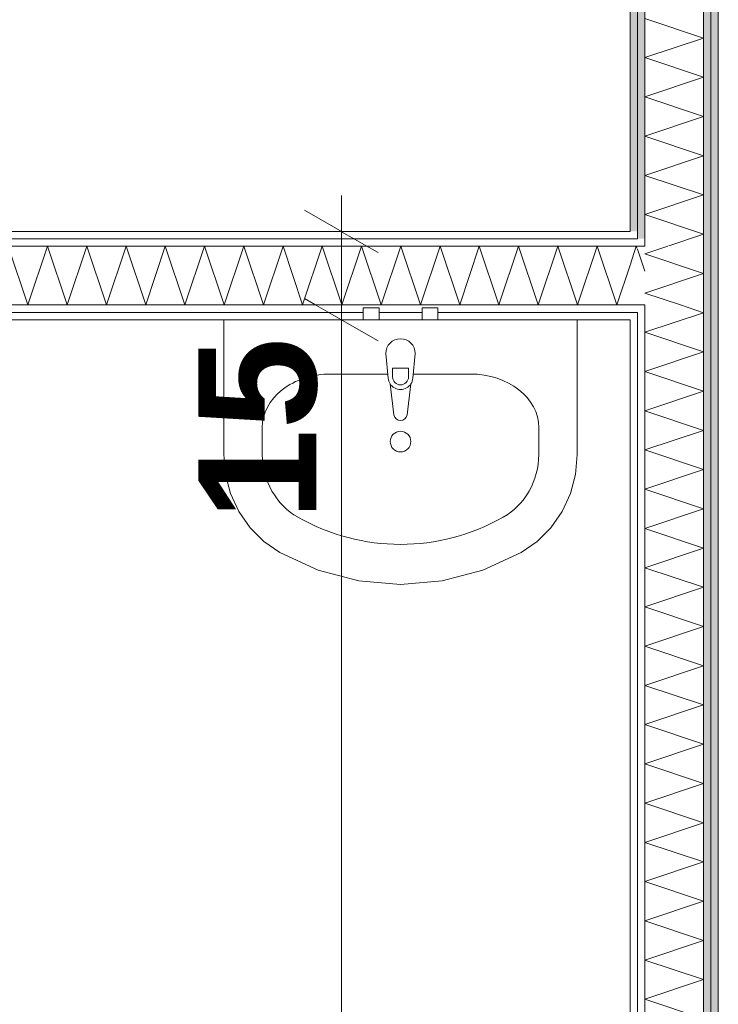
# Model space of a CAD drawing. Extents: x -7314 to 11761, y 144 to 9383.
# Tile 160 of 193: x 6441 to 6559, y 7160 to 7327. Entities that reach past the tile are written whole.
import ezdxf
from ezdxf.xclip import XClip

# ---------------------------------------------------------------- set-up
doc = ezdxf.new("R2010")
doc.units = 0
doc.header["$MEASUREMENT"] = 0
doc.header["$XCLIPFRAME"] = 0
doc.linetypes.add('Wipeout_Contour', pattern=[20000, 0, -20000])
for name, color, linetype in [('FORMA - Arch 01 - 220-A Ściany', 7, 'Continuous'), ('FORMA - Arch 01 - 540-I Ogrzewanie', 7, 'Continuous'), ('FORMA - Arch 02 - Strefy', 7, 'Continuous'), ('FORMA - Arch 04 - Wymiary ogólne', 7, 'Continuous')]:
    doc.layers.add(name, color=color, linetype=linetype)
doc.styles.add('STYL_AUTOMATYCZNY_9', font='arial.ttf')
pattern_1 = [(0, (4185.3, -5972.398), (0, 7.5), [0, -7.5])]

# ---------------------------------------------------------------- blocks, each defined once
blk = doc.blocks.new('*X219')
at = {"layer": 'FORMA - Arch 01 - 220-A Ściany', "color": 7, "linetype": 'Continuous', "lineweight": 5, "ltscale": 0.025}
for p, q in [((6556.73, 7324.27), (6546.73, 7327.6)), ((6546.73, 7320.94), (6556.73, 7324.27)), ((6556.73, 7317.6), (6546.73, 7320.94)), ((6546.73, 7314.27), (6556.73, 7317.6)), ((6556.73, 7310.94), (6546.73, 7314.27)), ((6546.73, 7307.6), (6556.73, 7310.94)), ((6556.73, 7304.27), (6546.73, 7307.6)), ((6546.73, 7300.94), (6556.73, 7304.27)), ((6556.73, 7297.6), (6546.73, 7300.94)), ((6546.73, 7294.27), (6556.73, 7297.6)), ((6556.73, 7290.94), (6546.73, 7294.27)), ((6550.65, 7288.91), (6556.73, 7290.94))]:
    blk.add_line(p, q, dxfattribs=at)
blk = doc.blocks.new('*X220')
at = {"layer": 'FORMA - Arch 01 - 220-A Ściany', "color": 7, "linetype": 'Continuous', "lineweight": 5, "ltscale": 0.025}
for p, q in [((6546.73, 7287.6), (6550.65, 7288.91)), ((6556.73, 7284.27), (6546.73, 7287.6)), ((6546.73, 7280.94), (6556.73, 7284.27)), ((6552.8, 7278.91), (6546.73, 7280.94))]:
    blk.add_line(p, q, dxfattribs=at)
blk = doc.blocks.new('*X221')
at = {"layer": 'FORMA - Arch 01 - 220-A Ściany', "color": 7, "linetype": 'Continuous', "lineweight": 5, "ltscale": 0.025}
for p, q in [((6556.73, 7277.6), (6552.8, 7278.91)), ((6546.73, 7274.27), (6556.73, 7277.6)), ((6556.73, 7270.94), (6546.73, 7274.27)), ((6546.73, 7267.6), (6556.73, 7270.94)), ((6556.73, 7264.27), (6546.73, 7267.6)), ((6546.73, 7260.94), (6556.73, 7264.27)), ((6556.73, 7257.6), (6546.73, 7260.94)), ((6546.73, 7254.27), (6556.73, 7257.6)), ((6556.73, 7250.94), (6546.73, 7254.27)), ((6546.73, 7247.6), (6556.73, 7250.94)), ((6556.73, 7244.27), (6546.73, 7247.6)), ((6546.73, 7240.94), (6556.73, 7244.27)), ((6556.73, 7237.6), (6546.73, 7240.94)), ((6546.73, 7234.27), (6556.73, 7237.6)), ((6556.73, 7230.94), (6546.73, 7234.27)), ((6546.73, 7227.6), (6556.73, 7230.94)), ((6556.73, 7224.27), (6546.73, 7227.6)), ((6546.73, 7220.94), (6556.73, 7224.27)), ((6556.73, 7217.6), (6546.73, 7220.94)), ((6546.73, 7214.27), (6556.73, 7217.6)), ((6556.73, 7210.94), (6546.73, 7214.27)), ((6546.73, 7207.6), (6556.73, 7210.94)), ((6556.73, 7204.27), (6546.73, 7207.6)), ((6546.73, 7200.94), (6556.73, 7204.27)), ((6556.73, 7197.6), (6546.73, 7200.94)), ((6546.73, 7194.27), (6556.73, 7197.6)), ((6556.73, 7190.94), (6546.73, 7194.27)), ((6546.73, 7187.6), (6556.73, 7190.94)), ((6556.73, 7184.27), (6546.73, 7187.6)), ((6546.73, 7180.94), (6556.73, 7184.27)), ((6556.73, 7177.6), (6546.73, 7180.94)), ((6546.73, 7174.27), (6556.73, 7177.6)), ((6556.73, 7170.94), (6546.73, 7174.27)), ((6546.73, 7167.6), (6556.73, 7170.94)), ((6556.73, 7164.27), (6546.73, 7167.6)), ((6546.73, 7160.94), (6556.73, 7164.27)), ((6556.73, 7157.6), (6546.73, 7160.94))]:
    blk.add_line(p, q, dxfattribs=at)
blk = doc.blocks.new('*X229')
at = {"layer": 'FORMA - Arch 01 - 220-A Ściany', "color": 7, "linetype": 'Continuous', "lineweight": 5, "ltscale": 0.025}
for p, q in [((6544.23, 7285.69), (6545.3, 7288.91)), ((6545.3, 7288.91), (6545.48, 7288.38))]:
    blk.add_line(p, q, dxfattribs=at)
blk = doc.blocks.new('*X230')
at = {"layer": 'FORMA - Arch 01 - 220-A Ściany', "color": 7, "linetype": 'Continuous', "lineweight": 5, "ltscale": 0.025}
blk.add_line((6545.48, 7288.38), (6546.73, 7284.63), dxfattribs=at)
blk = doc.blocks.new('*X239')
at = {"layer": 'FORMA - Arch 01 - 220-A Ściany', "color": 7, "linetype": 'Continuous', "lineweight": 5, "ltscale": 0.025}
for p, q in [((6349.57, 7281.72), (6351.97, 7288.91)), ((6351.97, 7288.91), (6355.3, 7278.91)), ((6355.3, 7278.91), (6358.63, 7288.91)), ((6358.63, 7288.91), (6361.97, 7278.91)), ((6361.97, 7278.91), (6365.3, 7288.91)), ((6365.3, 7288.91), (6368.63, 7278.91)), ((6368.63, 7278.91), (6371.97, 7288.91)), ((6371.97, 7288.91), (6375.3, 7278.91)), ((6375.3, 7278.91), (6378.63, 7288.91)), ((6378.63, 7288.91), (6381.97, 7278.91)), ((6381.97, 7278.91), (6385.3, 7288.91)), ((6385.3, 7288.91), (6388.63, 7278.91)), ((6388.63, 7278.91), (6391.97, 7288.91)), ((6391.97, 7288.91), (6395.3, 7278.91)), ((6395.3, 7278.91), (6398.63, 7288.91)), ((6398.63, 7288.91), (6401.97, 7278.91)), ((6401.97, 7278.91), (6405.3, 7288.91)), ((6405.3, 7288.91), (6408.63, 7278.91)), ((6408.63, 7278.91), (6411.97, 7288.91)), ((6411.97, 7288.91), (6415.3, 7278.91)), ((6415.3, 7278.91), (6418.63, 7288.91)), ((6418.63, 7288.91), (6421.97, 7278.91)), ((6421.97, 7278.91), (6425.3, 7288.91)), ((6425.3, 7288.91), (6428.63, 7278.91)), ((6428.63, 7278.91), (6431.97, 7288.91)), ((6431.97, 7288.91), (6435.3, 7278.91)), ((6435.3, 7278.91), (6438.63, 7288.91)), ((6438.63, 7288.91), (6441.97, 7278.91)), ((6441.97, 7278.91), (6445.3, 7288.91)), ((6445.3, 7288.91), (6448.63, 7278.91)), ((6448.63, 7278.91), (6451.97, 7288.91)), ((6451.97, 7288.91), (6455.3, 7278.91)), ((6455.3, 7278.91), (6458.63, 7288.91)), ((6458.63, 7288.91), (6461.97, 7278.91)), ((6461.97, 7278.91), (6465.3, 7288.91)), ((6465.3, 7288.91), (6468.63, 7278.91)), ((6468.63, 7278.91), (6471.97, 7288.91)), ((6471.97, 7288.91), (6475.3, 7278.91)), ((6475.3, 7278.91), (6478.63, 7288.91)), ((6478.63, 7288.91), (6481.97, 7278.91)), ((6481.97, 7278.91), (6485.3, 7288.91)), ((6485.3, 7288.91), (6488.63, 7278.91)), ((6488.63, 7278.91), (6491.97, 7288.91)), ((6491.97, 7288.91), (6495.3, 7278.91)), ((6495.3, 7278.91), (6498.63, 7288.91)), ((6498.63, 7288.91), (6501.97, 7278.91)), ((6501.97, 7278.91), (6505.3, 7288.91)), ((6505.3, 7288.91), (6508.63, 7278.91)), ((6508.63, 7278.91), (6511.97, 7288.91)), ((6511.97, 7288.91), (6515.3, 7278.91)), ((6515.3, 7278.91), (6518.63, 7288.91)), ((6518.63, 7288.91), (6521.97, 7278.91)), ((6521.97, 7278.91), (6525.3, 7288.91)), ((6525.3, 7288.91), (6528.63, 7278.91)), ((6528.63, 7278.91), (6531.97, 7288.91)), ((6531.97, 7288.91), (6535.3, 7278.91)), ((6535.3, 7278.91), (6538.63, 7288.91)), ((6538.63, 7288.91), (6541.97, 7278.91)), ((6541.97, 7278.91), (6544.23, 7285.69))]:
    blk.add_line(p, q, dxfattribs=at)
blk = doc.blocks.new('Rysunek_1_1', base_point=(4185.3, -5972.4))
at = {"color": 254, "linetype": 'Wipeout_Contour', "lineweight": 0, "ltscale": 41436.683612}
blk.add_wipeout([(6545.48, 7291.41), (6545.48, 8741.9), (6544.23, 8741.9), (6544.23, 7291.41)], dxfattribs=at).dxf.layer = 'FORMA - Arch 01 - 220-A Ściany'
at = {"color": 254, "linetype": 'Wipeout_Contour', "lineweight": 0, "ltscale": 39637.882068}
blk.add_wipeout([(6559.23, 6001.9), (6559.23, 8741.9), (6557.98, 8741.9), (6557.98, 6001.9)], dxfattribs=at).dxf.layer = 'FORMA - Arch 01 - 220-A Ściany'
at = {"color": 254, "linetype": 'Wipeout_Contour', "lineweight": 0, "ltscale": 38514.5897}
blk.add_wipeout([(6544.23, 7276.41), (6349.57, 7276.41), (6349.57, 7025.51), (6544.23, 7025.51)], dxfattribs=at).dxf.layer = 'FORMA - Arch 02 - Strefy'
at = {"layer": 'FORMA - Arch 01 - 220-A Ściany', "linetype": 'Continuous', "lineweight": 5}
h = blk.add_hatch(dxfattribs=at)
h.set_pattern_fill('Gips_0001', style=0, pattern_type=2)
h.set_pattern_definition(pattern_1)
h.paths.add_polyline_path([(6545.48, 7291.41), (6545.48, 8741.9), (6544.23, 8741.9), (6544.23, 7291.41)])
h = blk.add_hatch(dxfattribs=at)
h.set_pattern_fill('Gips_0001', style=0, pattern_type=2)
h.set_pattern_definition(pattern_1)
h.paths.add_polyline_path([(6559.23, 6001.9), (6559.23, 8741.9), (6557.98, 8741.9), (6557.98, 6001.9)])
at = {"layer": 'FORMA - Arch 01 - 220-A Ściany', "color": 7, "linetype": 'Continuous', "lineweight": 15, "ltscale": 0.025, "flags": 128}
blk.add_lwpolyline([(6559.23, 6001.9), (6559.23, 8741.9)], dxfattribs=at)
at = {"color": 254, "linetype": 'Wipeout_Contour', "lineweight": 0, "ltscale": 39149.00679}
blk.add_wipeout([(6545.48, 7276.41), (6545.48, 7277.66), (6544.23, 7277.66), (6544.23, 7276.41)], dxfattribs=at).dxf.layer = 'FORMA - Arch 01 - 220-A Ściany'
at = {"layer": 'FORMA - Arch 01 - 220-A Ściany', "linetype": 'Continuous', "lineweight": 5}
h = blk.add_hatch(dxfattribs=at)
h.set_pattern_fill('Gips_0001', style=0, pattern_type=2)
h.set_pattern_definition(pattern_1)
h.paths.add_polyline_path([(6545.48, 7276.41), (6545.48, 7277.66), (6544.23, 7277.66), (6544.23, 7276.41)])
at = {"color": 254, "linetype": 'Wipeout_Contour', "lineweight": 0, "ltscale": 39634.537604}
blk.add_wipeout([(6557.98, 6001.9), (6557.98, 8741.9), (6556.73, 8741.9), (6556.73, 6001.9)], dxfattribs=at).dxf.layer = 'FORMA - Arch 01 - 220-A Ściany'
at = {"color": 254, "linetype": 'Wipeout_Contour', "lineweight": 0, "ltscale": 39189.917745}
blk.add_wipeout([(6545.48, 7290.16), (6545.48, 7291.41), (6544.23, 7291.41), (6544.23, 7290.16)], dxfattribs=at).dxf.layer = 'FORMA - Arch 01 - 220-A Ściany'
at = {"layer": 'FORMA - Arch 01 - 220-A Ściany', "linetype": 'Continuous', "lineweight": 5}
h = blk.add_hatch(dxfattribs=at)
h.set_pattern_fill('Gips_0001', style=0, pattern_type=2)
h.set_pattern_definition(pattern_1)
h.paths.add_polyline_path([(6557.98, 6001.9), (6557.98, 8741.9), (6556.73, 8741.9), (6556.73, 6001.9)])
h = blk.add_hatch(dxfattribs=at)
h.set_pattern_fill('Gips_0001', style=0, pattern_type=2)
h.set_pattern_definition(pattern_1)
h.paths.add_polyline_path([(6545.48, 7290.16), (6545.48, 7291.41), (6544.23, 7291.41), (6544.23, 7290.16)])
at = {"layer": 'FORMA - Arch 01 - 220-A Ściany', "color": 7, "linetype": 'Continuous', "lineweight": 13, "ltscale": 0.025}
blk.add_line((6557.98, 6001.9), (6557.98, 8741.9), dxfattribs=at)
at = {"layer": 'FORMA - Arch 01 - 220-A Ściany', "color": 7, "linetype": 'Continuous', "lineweight": 15, "ltscale": 0.025, "flags": 128}
blk.add_lwpolyline([(6544.23, 8741.9), (6544.23, 7291.41)], dxfattribs=at)
at = {"color": 254, "linetype": 'Wipeout_Contour', "lineweight": 0, "ltscale": 39156.067959}
blk.add_wipeout([(6546.73, 7277.66), (6546.73, 7278.91), (6545.48, 7278.91), (6545.48, 7277.66)], dxfattribs=at).dxf.layer = 'FORMA - Arch 01 - 220-A Ściany'
at = {"color": 254, "linetype": 'Wipeout_Contour', "lineweight": 0, "ltscale": 38776.976338}
blk.add_wipeout([(6545.48, 7025.51), (6545.48, 7276.41), (6544.23, 7276.41), (6544.23, 7025.51)], dxfattribs=at).dxf.layer = 'FORMA - Arch 01 - 220-A Ściany'
at = {"layer": 'FORMA - Arch 01 - 220-A Ściany', "linetype": 'Continuous', "lineweight": 5}
h = blk.add_hatch(dxfattribs=at)
h.set_pattern_fill('Gips_0001', style=0, pattern_type=2)
h.set_pattern_definition(pattern_1)
h.paths.add_polyline_path([(6546.73, 7277.66), (6546.73, 7278.91), (6545.48, 7278.91), (6545.48, 7277.66)])
h = blk.add_hatch(dxfattribs=at)
h.set_pattern_fill('Gips_0001', style=0, pattern_type=2)
h.set_pattern_definition(pattern_1)
h.paths.add_polyline_path([(6545.48, 7025.51), (6545.48, 7276.41), (6544.23, 7276.41), (6544.23, 7025.51)])
at = {"layer": 'FORMA - Arch 01 - 220-A Ściany', "color": 7, "linetype": 'Continuous', "lineweight": 15, "ltscale": 0.025, "flags": 128}
blk.add_lwpolyline([(6544.23, 7276.41), (6544.23, 7025.51)], dxfattribs=at)
at = {"color": 254, "linetype": 'Wipeout_Contour', "lineweight": 0, "ltscale": 41437.991776}
blk.add_wipeout([(6546.73, 7290.16), (6546.73, 8741.9), (6545.48, 8741.9), (6545.48, 7290.16)], dxfattribs=at).dxf.layer = 'FORMA - Arch 01 - 220-A Ściany'
at = {"layer": 'FORMA - Arch 01 - 220-A Ściany', "linetype": 'Continuous', "lineweight": 5}
h = blk.add_hatch(dxfattribs=at)
h.set_pattern_fill('Gips_0001', style=0, pattern_type=2)
h.set_pattern_definition(pattern_1)
h.paths.add_polyline_path([(6546.73, 7290.16), (6546.73, 8741.9), (6545.48, 8741.9), (6545.48, 7290.16)])
at = {"color": 254, "linetype": 'Wipeout_Contour', "lineweight": 0, "ltscale": 38780.38198}
blk.add_wipeout([(6546.73, 7024.26), (6546.73, 7277.66), (6545.48, 7277.66), (6545.48, 7024.26)], dxfattribs=at).dxf.layer = 'FORMA - Arch 01 - 220-A Ściany'
at = {"layer": 'FORMA - Arch 01 - 220-A Ściany', "linetype": 'Continuous', "lineweight": 5}
h = blk.add_hatch(dxfattribs=at)
h.set_pattern_fill('Gips_0001', style=0, pattern_type=2)
h.set_pattern_definition(pattern_1)
h.paths.add_polyline_path([(6546.73, 7024.26), (6546.73, 7277.66), (6545.48, 7277.66), (6545.48, 7024.26)])
at = {"layer": 'FORMA - Arch 01 - 220-A Ściany', "color": 7, "linetype": 'Continuous', "lineweight": 13, "ltscale": 0.025}
for p, q in [((6544.23, 7277.66), (6545.48, 7277.66)), ((6545.48, 7277.66), (6545.48, 7024.26))]:
    blk.add_line(p, q, dxfattribs=at)
at = {"color": 254, "linetype": 'Wipeout_Contour', "lineweight": 0, "ltscale": 39189.537704}
blk.add_wipeout([(6546.73, 7288.91), (6546.73, 7290.16), (6545.48, 7290.16), (6545.48, 7288.91)], dxfattribs=at).dxf.layer = 'FORMA - Arch 01 - 220-A Ściany'
at = {"layer": 'FORMA - Arch 01 - 220-A Ściany', "linetype": 'Continuous', "lineweight": 5}
h = blk.add_hatch(dxfattribs=at)
h.set_pattern_fill('Gips_0001', style=0, pattern_type=2)
h.set_pattern_definition(pattern_1)
h.paths.add_polyline_path([(6546.73, 7288.91), (6546.73, 7290.16), (6545.48, 7290.16), (6545.48, 7288.91)])
at = {"layer": 'FORMA - Arch 01 - 220-A Ściany', "color": 7, "linetype": 'Continuous', "lineweight": 13, "ltscale": 0.025}
for p, q in [((6545.48, 8741.9), (6545.48, 7290.16)), ((6545.48, 7290.16), (6544.23, 7290.16))]:
    blk.add_line(p, q, dxfattribs=at)
at = {"color": 254, "linetype": 'Wipeout_Contour', "lineweight": 0, "ltscale": 41450.397925}
blk.add_wipeout([(6556.73, 7288.91), (6556.73, 8741.9), (6546.73, 8741.9), (6546.73, 7288.91)], dxfattribs=at).dxf.layer = 'FORMA - Arch 01 - 220-A Ściany'
at = {"color": 7, "linetype": 'Continuous', "lineweight": 13, "ltscale": 0.025}
blk.add_blockref('*X219', (0, 0), dxfattribs=at)
at = {"color": 254, "linetype": 'Wipeout_Contour', "lineweight": 0, "ltscale": 39187.847401}
blk.add_wipeout([(6556.73, 7278.91), (6556.73, 7288.91), (6546.73, 7288.91), (6546.73, 7278.91)], dxfattribs=at).dxf.layer = 'FORMA - Arch 01 - 220-A Ściany'
at = {"layer": 'FORMA - Arch 01 - 220-A Ściany', "color": 7, "linetype": 'Continuous', "lineweight": 13, "ltscale": 0.025}
for p, q in [((6546.73, 8741.9), (6546.73, 7288.91)), ((6556.73, 7288.91), (6556.73, 8741.9)), ((6546.73, 7288.91), (6545.48, 7288.91))]:
    blk.add_line(p, q, dxfattribs=at)
at = {"color": 7, "linetype": 'Continuous', "lineweight": 13, "ltscale": 0.025}
blk.add_blockref('*X220', (0, 0), dxfattribs=at)
at = {"color": 254, "linetype": 'Wipeout_Contour', "lineweight": 0, "ltscale": 39186.197142}
blk.add_wipeout([(6545.48, 7288.91), (6545.48, 7290.16), (6544.23, 7290.16), (6544.23, 7288.91)], dxfattribs=at).dxf.layer = 'FORMA - Arch 01 - 220-A Ściany'
at = {"color": 254, "linetype": 'Wipeout_Contour', "lineweight": 0, "ltscale": 38795.611015}
blk.add_wipeout([(6556.73, 7023.01), (6556.73, 7278.91), (6546.73, 7278.91), (6546.73, 7023.01)], dxfattribs=at).dxf.layer = 'FORMA - Arch 01 - 220-A Ściany'
at = {"layer": 'FORMA - Arch 01 - 220-A Ściany', "linetype": 'Continuous', "lineweight": 5}
h = blk.add_hatch(dxfattribs=at)
h.set_pattern_fill('Gips_0001', style=0, pattern_type=2)
h.set_pattern_definition(pattern_1)
h.paths.add_polyline_path([(6545.48, 7288.91), (6545.48, 7290.16), (6544.23, 7290.16), (6544.23, 7288.91)])
at = {"layer": 'FORMA - Arch 01 - 220-A Ściany', "color": 7, "linetype": 'Continuous', "lineweight": 13, "ltscale": 0.025}
for p, q in [((6556.73, 7278.91), (6556.73, 7288.91)), ((6545.48, 7278.91), (6546.73, 7278.91)), ((6546.73, 7278.91), (6546.73, 7023.01)), ((6556.73, 7023.01), (6556.73, 7278.91))]:
    blk.add_line(p, q, dxfattribs=at)
at = {"color": 7, "linetype": 'Continuous', "lineweight": 13, "ltscale": 0.025}
blk.add_blockref('*X221', (0, 0), dxfattribs=at)
at = {"color": 254, "linetype": 'Wipeout_Contour', "lineweight": 0, "ltscale": 38930.357399}
blk.add_wipeout([(6544.23, 7291.41), (6349.57, 7291.41), (6349.57, 7290.16), (6544.23, 7290.16)], dxfattribs=at).dxf.layer = 'FORMA - Arch 01 - 220-A Ściany'
at = {"color": 254, "linetype": 'Wipeout_Contour', "lineweight": 0, "ltscale": 39169.459756}
blk.add_wipeout([(6545.48, 7278.91), (6545.48, 7288.91), (6544.23, 7288.91), (6544.23, 7278.91)], dxfattribs=at).dxf.layer = 'FORMA - Arch 01 - 220-A Ściany'
at = {"layer": 'FORMA - Arch 01 - 220-A Ściany', "linetype": 'Continuous', "lineweight": 5}
h = blk.add_hatch(dxfattribs=at)
h.set_pattern_fill('Gips_0001', style=0, pattern_type=2)
h.set_pattern_definition(pattern_1)
h.paths.add_polyline_path([(6544.23, 7291.41), (6349.57, 7291.41), (6349.57, 7290.16), (6544.23, 7290.16)])
at = {"layer": 'FORMA - Arch 01 - 220-A Ściany', "color": 7, "linetype": 'Continuous', "lineweight": 15, "ltscale": 0.025, "flags": 128}
blk.add_lwpolyline([(6544.23, 7291.41), (6349.57, 7291.41)], dxfattribs=at)
at = {"layer": 'FORMA - Arch 04 - Wymiary ogólne', "color": 154, "linetype": 'Continuous', "lineweight": 13, "ltscale": 0.025}
for p, q in [((6495.22, 7291.41), (6495.22, 7297.52)), ((6504.6, 7291.41), (6485.85, 7291.41))]:
    blk.add_line(p, q, dxfattribs=at)
at = {"color": 7, "linetype": 'Continuous', "lineweight": 13, "ltscale": 0.025}
blk.add_blockref('*X229', (0, 0), dxfattribs=at)
at = {"color": 254, "linetype": 'Wipeout_Contour', "lineweight": 0, "ltscale": 39152.724542}
blk.add_wipeout([(6545.48, 7277.66), (6545.48, 7278.91), (6544.23, 7278.91), (6544.23, 7277.66)], dxfattribs=at).dxf.layer = 'FORMA - Arch 01 - 220-A Ściany'
at = {"layer": 'FORMA - Arch 01 - 220-A Ściany', "linetype": 'Continuous', "lineweight": 5}
h = blk.add_hatch(dxfattribs=at)
h.set_pattern_fill('Gips_0001', style=0, pattern_type=2)
h.set_pattern_definition(pattern_1)
h.paths.add_polyline_path([(6545.48, 7277.66), (6545.48, 7278.91), (6544.23, 7278.91), (6544.23, 7277.66)])
at = {"color": 254, "linetype": 'Wipeout_Contour', "lineweight": 0, "ltscale": 38926.611823}
blk.add_wipeout([(6544.23, 7290.16), (6349.57, 7290.16), (6349.57, 7288.91), (6544.23, 7288.91)], dxfattribs=at).dxf.layer = 'FORMA - Arch 01 - 220-A Ściany'
at = {"layer": 'FORMA - Arch 01 - 220-A Ściany', "linetype": 'Continuous', "lineweight": 5}
h = blk.add_hatch(dxfattribs=at)
h.set_pattern_fill('Gips_0001', style=0, pattern_type=2)
h.set_pattern_definition(pattern_1)
h.paths.add_polyline_path([(6544.23, 7290.16), (6349.57, 7290.16), (6349.57, 7288.91), (6544.23, 7288.91)])
at = {"layer": 'FORMA - Arch 01 - 220-A Ściany', "color": 7, "linetype": 'Continuous', "lineweight": 13, "ltscale": 0.025}
for p, q in [((6544.23, 7290.16), (6349.57, 7290.16)), ((6545.48, 7290.16), (6544.23, 7290.16))]:
    blk.add_line(p, q, dxfattribs=at)
at = {"color": 254, "linetype": 'Wipeout_Contour', "lineweight": 0, "ltscale": 39172.801746}
blk.add_wipeout([(6546.73, 7278.91), (6546.73, 7288.91), (6545.48, 7288.91), (6545.48, 7278.91)], dxfattribs=at).dxf.layer = 'FORMA - Arch 01 - 220-A Ściany'
at = {"color": 254, "linetype": 'Wipeout_Contour', "lineweight": 0, "ltscale": 38889.171577}
blk.add_wipeout([(6349.57, 7276.41), (6544.23, 7276.41), (6544.23, 7277.66), (6349.57, 7277.66)], dxfattribs=at).dxf.layer = 'FORMA - Arch 01 - 220-A Ściany'
at = {"layer": 'FORMA - Arch 01 - 220-A Ściany', "linetype": 'Continuous', "lineweight": 5}
h = blk.add_hatch(dxfattribs=at)
h.set_pattern_fill('Gips_0001', style=0, pattern_type=2)
h.set_pattern_definition(pattern_1)
h.paths.add_polyline_path([(6349.57, 7276.41), (6544.23, 7276.41), (6544.23, 7277.66), (6349.57, 7277.66)])
at = {"layer": 'FORMA - Arch 01 - 220-A Ściany', "color": 7, "linetype": 'Continuous', "lineweight": 13, "ltscale": 0.025}
for p, q in [((6546.73, 7288.91), (6545.48, 7288.91)), ((6545.48, 7278.91), (6546.73, 7278.91))]:
    blk.add_line(p, q, dxfattribs=at)
at = {"layer": 'FORMA - Arch 01 - 220-A Ściany', "color": 7, "linetype": 'Continuous', "lineweight": 15, "ltscale": 0.025, "flags": 128}
blk.add_lwpolyline([(6349.57, 7276.41), (6544.23, 7276.41)], dxfattribs=at)
at = {"color": 7, "linetype": 'Continuous', "lineweight": 13, "ltscale": 0.025}
blk.add_blockref('*X230', (0, 0), dxfattribs=at)
at = {"color": 254, "linetype": 'Wipeout_Contour', "lineweight": 0, "ltscale": 38892.914331}
blk.add_wipeout([(6349.57, 7277.66), (6544.23, 7277.66), (6544.23, 7278.91), (6349.57, 7278.91)], dxfattribs=at).dxf.layer = 'FORMA - Arch 01 - 220-A Ściany'
at = {"layer": 'FORMA - Arch 01 - 220-A Ściany', "linetype": 'Continuous', "lineweight": 5}
h = blk.add_hatch(dxfattribs=at)
h.set_pattern_fill('Gips_0001', style=0, pattern_type=2)
h.set_pattern_definition(pattern_1)
h.paths.add_polyline_path([(6349.57, 7277.66), (6544.23, 7277.66), (6544.23, 7278.91), (6349.57, 7278.91)])
at = {"layer": 'FORMA - Arch 01 - 220-A Ściany', "color": 7, "linetype": 'Continuous', "lineweight": 13, "ltscale": 0.025}
for p, q in [((6349.57, 7277.66), (6544.23, 7277.66)), ((6544.23, 7277.66), (6545.48, 7277.66))]:
    blk.add_line(p, q, dxfattribs=at)
at = {"color": 254, "linetype": 'Wipeout_Contour', "lineweight": 0, "ltscale": 38909.761996}
blk.add_wipeout([(6544.23, 7288.91), (6349.57, 7288.91), (6349.57, 7278.91), (6544.23, 7278.91)], dxfattribs=at).dxf.layer = 'FORMA - Arch 01 - 220-A Ściany'
at = {"layer": 'FORMA - Arch 01 - 220-A Ściany', "color": 7, "linetype": 'Continuous', "lineweight": 13, "ltscale": 0.025}
for p, q in [((6544.23, 7288.91), (6349.57, 7288.91)), ((6545.48, 7288.91), (6544.23, 7288.91)), ((6349.57, 7278.91), (6544.23, 7278.91)), ((6544.23, 7278.91), (6545.48, 7278.91))]:
    blk.add_line(p, q, dxfattribs=at)
at = {"layer": 'FORMA - Arch 04 - Wymiary ogólne', "color": 154, "linetype": 'Continuous', "lineweight": 13, "ltscale": 0.025}
blk.add_line((6501.47, 7287.8), (6488.97, 7295.02), dxfattribs=at)
at = {"color": 7, "linetype": 'Continuous', "lineweight": 13, "ltscale": 0.025}
blk.add_blockref('*X239', (0, 0), dxfattribs=at)
at = {"color": 254, "linetype": 'Wipeout_Contour', "lineweight": 0, "ltscale": 39031.053687}
blk.add_wipeout([(6501.6, 7276.41), (6501.6, 7278.41), (6498.9, 7278.41), (6498.9, 7276.41)], dxfattribs=at).dxf.layer = 'FORMA - Arch 01 - 540-I Ogrzewanie'
at = {"color": 254, "linetype": 'Wipeout_Contour', "lineweight": 0, "ltscale": 39057.711558}
blk.add_wipeout([(6511.6, 7276.41), (6511.6, 7278.41), (6508.9, 7278.41), (6508.9, 7276.41)], dxfattribs=at).dxf.layer = 'FORMA - Arch 01 - 540-I Ogrzewanie'
at = {"layer": 'FORMA - Arch 01 - 540-I Ogrzewanie', "color": 6, "linetype": 'Continuous', "lineweight": 15, "ltscale": 0.025, "flags": 128}
for points in [[(6501.6, 7276.41), (6498.9, 7276.41), (6498.9, 7278.41), (6501.6, 7278.41)], [(6511.6, 7276.41), (6508.9, 7276.41), (6508.9, 7278.41), (6511.6, 7278.41)]]:
    blk.add_lwpolyline(points, close=True, dxfattribs=at)
at = {"color": 254, "linetype": 'Wipeout_Contour', "lineweight": 0, "ltscale": 204467.980251}
blk.add_wipeout([(6535.25, 7276.41), (6475.25, 7276.41), (6475.25, 7253.5), (6475.54, 7250.13), (6476.4, 7246.86), (6477.8, 7243.81), (6479.7, 7241.07), (6482.04, 7238.72), (6484.73, 7236.85), (6491.25, 7233.86), (6498.15, 7232.03), (6505.25, 7231.41), (6512.35, 7232.03), (6519.25, 7233.86), (6525.77, 7236.85), (6528.47, 7238.72), (6530.8, 7241.07), (6532.7, 7243.81), (6534.1, 7246.86), (6534.96, 7250.13), (6535.25, 7253.5)], dxfattribs=at).dxf.layer = 'FORMA - Arch 01 - 540-I Ogrzewanie'
at = {"layer": 'FORMA - Arch 01 - 540-I Ogrzewanie', "color": 6, "linetype": 'Continuous', "lineweight": 15, "ltscale": 0.025}
for p, q in [((6493.37, 7267.18), (6517.13, 7267.18)), ((6481.77, 7258.08), (6481.77, 7253.5)), ((6528.73, 7258.08), (6528.73, 7253.5))]:
    blk.add_line(p, q, dxfattribs=at)
at = {"layer": 'FORMA - Arch 01 - 540-I Ogrzewanie', "color": 6, "linetype": 'Continuous', "lineweight": 15, "ltscale": 0.025, "flags": 128}
blk.add_lwpolyline([(6535.25, 7276.41), (6535.25, 7253.5), (6534.96, 7250.13), (6534.1, 7246.86), (6532.7, 7243.81), (6530.8, 7241.07), (6528.47, 7238.72), (6525.77, 7236.85), (6519.25, 7233.86), (6512.35, 7232.03), (6505.25, 7231.41), (6498.15, 7232.03), (6491.25, 7233.86), (6484.73, 7236.85), (6482.04, 7238.72), (6479.7, 7241.07), (6477.8, 7243.81), (6476.4, 7246.86), (6475.54, 7250.13), (6475.25, 7253.5), (6475.25, 7276.41)], close=True, dxfattribs=at)
at = {"layer": 'FORMA - Arch 01 - 540-I Ogrzewanie', "color": 6, "linetype": 'Continuous', "lineweight": 15, "ltscale": 0.025}
blk.add_circle((6505.25, 7255.7), 1.75, dxfattribs=at)
for centre, major_axis, ratio, start_param, end_param in [((6493.38, 7258.08), (11.61, 0), 0.783646, 1.570796, 3.141593), ((6517.12, 7258.08), (11.61, 0), 0.783646, 0, 1.570796), ((6493.37, 7253.5), (0, 12.12), 0.956522, 1.570796, 2.644618), ((6517.14, 7253.5), (0, 12.12), 0.956522, 3.638567, 4.712389), ((6505.25, 7276.41), (0, 38.18), 0.956522, 2.644618, 3.638567)]:
    blk.add_ellipse(centre, major_axis=major_axis, ratio=ratio, start_param=start_param, end_param=end_param, dxfattribs=at)
at = {"layer": 'FORMA - Arch 04 - Wymiary ogólne', "color": 154, "linetype": 'Continuous', "lineweight": 13, "ltscale": 0.025}
for p, q in [((6495.22, 7276.41), (6495.22, 7291.41)), ((6488.97, 7280.02), (6501.47, 7272.8)), ((6504.6, 7276.41), (6485.85, 7276.41)), ((6495.22, 7025.51), (6495.22, 7276.41))]:
    blk.add_line(p, q, dxfattribs=at)
at = {"layer": 'FORMA - Arch 04 - Wymiary ogólne', "color": 154, "linetype": 'Continuous', "lineweight": 13, "insert": (6491.22, 7242.29), "char_height": 20, "width": 30.509, "attachment_point": 7, "rotation": 90, "style": 'STYL_AUTOMATYCZNY_9'}
blk.add_mtext('\\A1;{\\pql;\\fArial|b1|i0|c238|p0;\\W1.000000;15}', dxfattribs=at)
at = {"color": 254, "linetype": 'Wipeout_Contour', "lineweight": 0, "ltscale": 214553.669482}
blk.add_wipeout([(6507.75, 7270.68), (6507.75, 7270.68), (6507.02, 7272.45), (6505.25, 7273.18), (6503.48, 7272.45), (6502.75, 7270.68), (6502.75, 7270.68), (6503.15, 7266.48), (6503.15, 7266.48), (6503.48, 7265.53), (6503.48, 7265.53), (6504.14, 7260.24), (6504.14, 7260.24), (6504.51, 7259.54), (6505.25, 7259.26), (6505.99, 7259.54), (6506.36, 7260.24), (6506.36, 7260.24), (6507.02, 7265.53), (6507.02, 7265.53), (6507.35, 7266.48), (6507.35, 7266.48)], dxfattribs=at).dxf.layer = 'FORMA - Arch 01 - 540-I Ogrzewanie'
at = {"layer": 'FORMA - Arch 01 - 540-I Ogrzewanie', "color": 6, "linetype": 'Continuous', "lineweight": 15, "ltscale": 0.025}
for p, q in [((6503.89, 7268.19), (6503.89, 7266.7)), ((6506.61, 7268.19), (6503.89, 7268.19)), ((6506.61, 7266.7), (6506.61, 7268.19))]:
    blk.add_line(p, q, dxfattribs=at)
at = {"layer": 'FORMA - Arch 01 - 540-I Ogrzewanie', "color": 6, "linetype": 'Continuous', "lineweight": 15, "ltscale": 0.025, "flags": 128}
blk.add_lwpolyline([(6507.75, 7270.68), (6507.35, 7266.48, -0.12102), (6507.02, 7265.53), (6506.36, 7260.24, -0.882566), (6504.14, 7260.24), (6503.48, 7265.53, -0.12102), (6503.15, 7266.48), (6502.75, 7270.68, -1)], format="xyb", close=True, dxfattribs=at)
at = {"layer": 'FORMA - Arch 01 - 540-I Ogrzewanie', "color": 6, "linetype": 'Continuous', "lineweight": 15, "ltscale": 0.025}
for centre, radius, start, end in [((6505.25, 7266.7), 1.36, 180, 0), ((6505.25, 7266.67), 2.11, 212.771, 327.229)]:
    blk.add_arc(centre, radius, start, end, dxfattribs=at)

msp = doc.modelspace()

# ---------------------------------------------------------------- block references
at = {"lineweight": 20}
ref = msp.add_blockref('Rysunek_1_1', (4185.29965, -5972.39804), dxfattribs=at)
XClip(ref).set_block_clipping_path([(254.0251470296, 246.5573808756), (9689.7973583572, 9358.9497337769)])

doc.saveas('drawing.dxf')
